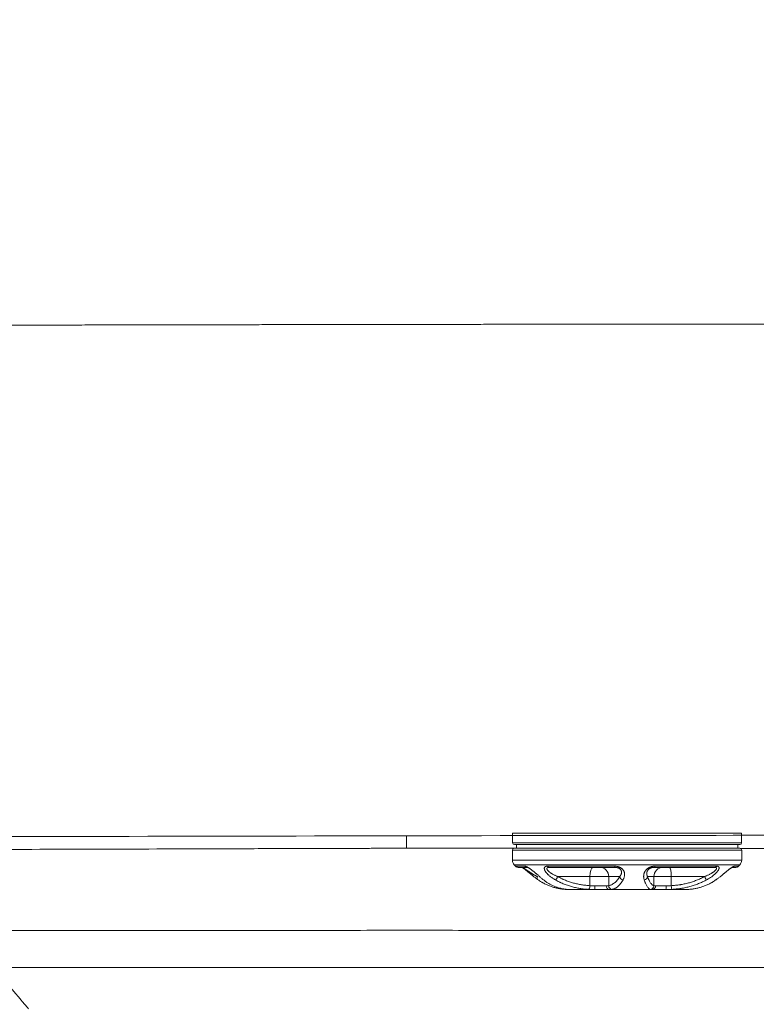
# Model space of a CAD drawing. Header units: millimetres. Extents: x 0 to 594, y 0 to 420.
# Tile 228 of 256: x 293 to 303, y 346 to 360. Entities that reach past the tile are written whole.
import ezdxf

# ---------------------------------------------------------------- set-up
doc = ezdxf.new("R2010")
doc.units = ezdxf.units.MM
doc.layers.add('1', color=7, linetype='Continuous', true_color=0xffffff)
doc.styles.add('Arial Unicode MS', font='txt')
doc.dimstyles.get("Standard").update_dxf_attribs({"dimtxt": 0.18, "dimasz": 0.18, "dimexe": 0.18, "dimexo": 0.0625, "dimgap": 0.09, "dimtad": 0, "dimtih": 1, "dimtoh": 1, "dimdec": 4, "dimzin": 0, "dimdsep": 46, "dimtxsty": 'Standard', "dimcen": 0.09, "dimadec": 0, "dimazin": 0, "dimtfac": 1, "dimtdec": 4, "dimtofl": 0, "dimtmove": 0, "dimatfit": 3, "dimfxl": 0, "dimtolj": 1, "dimtzin": 0, "dimarcsym": 0})

# ---------------------------------------------------------------- blocks, each defined once
blk = doc.blocks.new('_U2')
at = {"layer": '1', "color": 18, "lineweight": 13}
for p, q in [((142.301, 334.479), (142.301, 394.797)), ((368.28, 363.039), (368.28, 394.797)), ((142.301, 392.797), (235.419, 392.797)), ((368.28, 392.797), (275.162, 392.797))]:
    blk.add_line(p, q, dxfattribs=at)
at = {"layer": '1', "color": 18}
for points in [[(142.301, 392.797), (145.801, 393.735), (145.801, 391.859)], [(368.28, 392.797), (364.78, 391.859), (364.78, 393.735)]]:
    blk.add_solid(points, dxfattribs=at)
at = {"layer": '1', "color": 18, "linetype": 'Continuous', "lineweight": 13, "char_height": 2.5, "attachment_point": 7, "line_spacing_factor": 1.047437, "style": 'Arial Unicode MS'}
for s, insert in [('\\fArial Unicode MS|b0|i0;\\W1.0000;4.5', (237.052, 390.919)), ('\\fArial Unicode MS|b0|i0;\\W1.0000; LIFT POINT SPAN', (244.157, 390.919))]:
    blk.add_mtext(s, dxfattribs=dict(at, insert=insert))

msp = doc.modelspace()

# ---------------------------------------------------------------- linework, layer by layer
at = {"layer": '1', "color": 155, "linetype": 'Continuous', "lineweight": 18}
for p, q in [((299.51, 348.676), (299.51, 348.544)), ((302.613, 348.544), (302.613, 348.676)), ((299.508, 348.444), (299.508, 348.31)), ((301.917, 348.469), (299.533, 348.469)), ((299.535, 348.519), (301.916, 348.519)), ((299.562, 348.519), (299.562, 348.469)), ((301.916, 348.519), (302.588, 348.519)), ((302.59, 348.469), (301.917, 348.469)), ((302.562, 348.469), (302.562, 348.519)), ((302.615, 348.31), (302.615, 348.444)), ((299.709, 348.21), (299.586, 348.21)), ((300.896, 348.21), (300.009, 348.21)), ((302.249, 348.21), (301.431, 348.21)), ((302.484, 348.21), (302.537, 348.21)), ((300.296, 347.91), (300.281, 347.91)), ((300.624, 347.91), (300.296, 347.91)), ((300.82, 347.91), (300.624, 347.91)), ((301.405, 347.91), (300.82, 347.91)), ((301.586, 347.91), (301.405, 347.91)), ((301.843, 347.91), (301.586, 347.91))]:
    msp.add_line(p, q, dxfattribs=at)
at = {"layer": '1', "color": 155, "linetype": 'Continuous', "lineweight": 13}
for p, q in [((302.613, 348.676), (299.51, 348.676)), ((301.93, 348.544), (299.51, 348.544)), ((302.613, 348.544), (301.93, 348.544)), ((299.508, 348.444), (301.931, 348.444)), ((301.931, 348.444), (302.615, 348.444)), ((302.615, 348.31), (299.508, 348.31)), ((302.59, 348.244), (299.533, 348.244)), ((299.549, 348.226), (299.676, 348.226)), ((299.983, 348.226), (300.892, 348.226)), ((301.44, 348.226), (302.278, 348.226)), ((302.574, 348.226), (302.519, 348.226)), ((300.558, 348.085), (300.124, 348.085)), ((300.558, 348.085), (300.558, 347.962)), ((300.813, 348.085), (300.558, 348.085)), ((300.813, 348.085), (300.813, 347.962)), ((300.961, 348.085), (300.813, 348.085)), ((301.425, 348.085), (301.339, 348.085)), ((301.66, 348.085), (301.425, 348.085)), ((301.425, 348.085), (301.425, 347.962)), ((301.66, 348.085), (301.66, 347.962)), ((302.11, 348.085), (301.66, 348.085)), ((300.624, 347.96), (300.781, 347.96)), ((301.448, 347.96), (301.593, 347.96))]:
    msp.add_line(p, q, dxfattribs=at)
at = {"layer": '1', "color": 155, "linetype": 'Continuous', "lineweight": 18}
for centre, radius, start, end in [((299.535, 348.544), 0.025, 180, 270), ((302.588, 348.544), 0.025, 270, 0), ((299.533, 348.444), 0.025, 90, 180), ((302.59, 348.444), 0.025, 0, 90), ((299.608, 348.31), 0.1, 180, 221.8103), ((302.515, 348.31), 0.1, 318.1897, 0), ((300.279, 348.91), 1, 221.8103, 223.1736), ((299.586, 348.26), 0.05, 223.1736, 270), ((302.537, 348.26), 0.05, 270, 316.8264), ((301.844, 348.91), 1, 316.8264, 318.1897)]:
    msp.add_arc(centre, radius, start, end, dxfattribs=at)
at = {"layer": '1', "color": 155, "linetype": 'Continuous', "lineweight": 13}
for centre, major_axis, ratio, start_param, end_param in [((298.071, 348.465), (0.001, -0.5), 0.00289, 1.581361, 1.921973), ((299.709, 348.26), (0, -0.05), 0.916512, 5.46591, 6.283185), ((300.009, 348.26), (0, -0.05), 0.713415, 5.46591, 6.283185), ((300.599, 348.085), (0, 0.125), 0.329353, 0, 1.570796), ((300.695, 348.085), (0, 0.125), 0.946448, 4.712389, 6.283185), ((300.896, 348.26), (0, -0.05), 0.111839, 5.46591, 6.283185), ((301.548, 348.085), (0, 0.125), 0.982384, 0, 1.570796), ((301.431, 348.26), (0, -0.05), 0.250152, 0, 0.817276), ((301.636, 348.085), (0, 0.125), 0.193624, 4.712389, 6.283185), ((302.249, 348.26), (0, -0.05), 0.804673, 0, 0.817276), ((302.484, 348.26), (0, -0.05), 0.963568, 0.124098, 0.817276), ((300.108, 348.085), (0.0245, 0.0436), 0.290754, 3.484765, 4.874798), ((301.008, 348.085), (-0.0427, 0.0259), 0.835529, 0.628091, 2.018123), ((301.29, 348.085), (0.0472, 0.0166), 0.867253, 4.508376, 5.898409), ((302.12, 348.085), (-0.0238, 0.044), 0.170932, 1.478353, 2.868386), ((300.541, 347.962), (-0.0028, -0.0499), 0.328889, 0.052449, 1.589286), ((300.624, 347.96), (0, -0.05), 0.000002, 0, 1.570796), ((300.82, 347.96), (0, -0.05), 0.787311, 4.712389, 6.283185), ((300.86, 347.962), (0.0081, -0.0493), 0.945118, 4.558211, 6.095048), ((301.376, 347.962), (-0.0137, -0.0481), 0.981002, 0.305753, 1.842591), ((301.405, 347.96), (0, -0.05), 0.866026, 0, 1.570796), ((301.586, 347.96), (0, -0.05), 0.140298, 0, 1.570796), ((301.67, 347.962), (0.0027, -0.0499), 0.193351, 4.701927, 6.238764)]:
    msp.add_ellipse(centre, major_axis=major_axis, ratio=ratio, start_param=start_param, end_param=end_param, dxfattribs=at)
at = {"layer": '1', "color": 155, "linetype": 'Continuous', "lineweight": 18}
for centre, major_axis, ratio, start_param, end_param in [((299.88, 348.085), (0.0287, 0.0409), 0.576499, 1.955646, 3.345678), ((299.95, 348.085), (-0.0314, -0.0389), 0.664597, 5.957749, 6.595426), ((302.243, 348.085), (0.0287, -0.0409), 0.576499, 6.079099, 6.44016)]:
    msp.add_ellipse(centre, major_axis=major_axis, ratio=ratio, start_param=start_param, end_param=end_param, dxfattribs=at)
at = {"layer": '1', "color": 155, "linetype": 'Continuous', "lineweight": 13}
for points, knots in [([(274.349, 355.486), (274.449, 355.487), (274.649, 355.488), (274.949, 355.49), (275.25, 355.492), (275.55, 355.493), (275.85, 355.495), (276.15, 355.497), (276.45, 355.498), (276.751, 355.5), (277.051, 355.501), (277.351, 355.503), (277.651, 355.504), (277.952, 355.506), (278.252, 355.507), (278.552, 355.509), (278.852, 355.51), (279.153, 355.512), (279.453, 355.513), (279.753, 355.514), (280.053, 355.516), (280.353, 355.517), (280.654, 355.519), (280.954, 355.52), (281.254, 355.521), (281.554, 355.522), (281.855, 355.524), (282.155, 355.525), (282.455, 355.526), (282.755, 355.527), (283.055, 355.529), (283.356, 355.53), (283.656, 355.531), (283.956, 355.532), (284.256, 355.533), (284.557, 355.534), (284.857, 355.535), (285.157, 355.536), (285.457, 355.537), (285.758, 355.538), (286.058, 355.54), (286.358, 355.541), (286.658, 355.542), (286.958, 355.542), (287.259, 355.543), (287.559, 355.544), (287.859, 355.545), (288.159, 355.546), (288.46, 355.547), (288.76, 355.548), (289.06, 355.549), (289.36, 355.55), (289.661, 355.551), (289.961, 355.551), (290.261, 355.552), (290.561, 355.553), (290.861, 355.554), (291.162, 355.554), (291.462, 355.555), (291.762, 355.556), (292.062, 355.557), (292.363, 355.557), (292.663, 355.558), (292.963, 355.559), (293.263, 355.559), (293.564, 355.56), (293.864, 355.561), (294.164, 355.561), (294.464, 355.562), (294.764, 355.562), (295.065, 355.563), (295.365, 355.564), (295.665, 355.564), (295.965, 355.565), (296.266, 355.565), (296.566, 355.566), (296.866, 355.566), (297.166, 355.567), (297.466, 355.567), (297.767, 355.568), (298.067, 355.568), (298.367, 355.569), (298.667, 355.569), (298.968, 355.569), (299.268, 355.57), (299.568, 355.57), (299.868, 355.571), (300.169, 355.571), (300.469, 355.571), (300.769, 355.572), (301.069, 355.572), (301.369, 355.572), (301.67, 355.573), (301.97, 355.573), (302.27, 355.573), (302.57, 355.574), (302.871, 355.574), (303.071, 355.574), (303.171, 355.574)], [0, 0, 0, 0, 0.010417, 0.020833, 0.03125, 0.041667, 0.052084, 0.0625, 0.072917, 0.083334, 0.093751, 0.104167, 0.114584, 0.125001, 0.135418, 0.145834, 0.156251, 0.166668, 0.177084, 0.187501, 0.197917, 0.208334, 0.218751, 0.229167, 0.239584, 0.25, 0.260417, 0.270833, 0.28125, 0.291666, 0.302083, 0.312499, 0.322916, 0.333333, 0.343749, 0.354166, 0.364583, 0.374999, 0.385416, 0.395833, 0.40625, 0.416666, 0.427083, 0.4375, 0.447916, 0.458333, 0.46875, 0.479167, 0.489583, 0.5, 0.510417, 0.520833, 0.53125, 0.541667, 0.552084, 0.5625, 0.572917, 0.583334, 0.59375, 0.604167, 0.614584, 0.625, 0.635417, 0.645834, 0.65625, 0.666667, 0.677084, 0.6875, 0.697917, 0.708334, 0.71875, 0.729167, 0.739584, 0.75, 0.760417, 0.770834, 0.78125, 0.791667, 0.802084, 0.8125, 0.822917, 0.833333, 0.84375, 0.854167, 0.864583, 0.875, 0.885417, 0.895833, 0.90625, 0.916667, 0.927083, 0.9375, 0.947917, 0.958333, 0.96875, 0.979167, 0.989583, 1, 1, 1, 1]), ([(298.072, 348.47), (298.037, 348.47), (298.001, 348.47), (297.931, 348.47), (297.896, 348.47), (297.825, 348.47), (297.79, 348.469), (297.72, 348.469), (297.684, 348.469), (297.579, 348.468), (297.508, 348.468), (297.367, 348.468), (297.297, 348.467), (297.156, 348.467), (297.085, 348.467), (296.944, 348.466), (296.733, 348.466), (296.522, 348.465), (296.099, 348.464), (295.817, 348.463), (295.253, 348.461), (294.971, 348.46), (294.125, 348.458), (293.562, 348.456), (292.434, 348.453), (291.87, 348.452), (291.306, 348.451)], [0, 0, 0, 0, 0.015625, 0.015625, 0.03125, 0.03125, 0.046875, 0.046875, 0.0625, 0.0625, 0.09375, 0.09375, 0.125, 0.125, 0.15625, 0.15625, 0.1875, 0.25, 0.25, 0.375, 0.375, 0.5, 0.5, 0.75, 0.75, 1, 1, 1, 1]), ([(299.528, 348.469), (299.52, 348.469), (299.513, 348.469), (299.426, 348.469), (299.346, 348.469), (299.187, 348.469), (299.107, 348.469), (298.948, 348.469), (298.868, 348.469), (298.709, 348.469), (298.629, 348.47), (298.51, 348.47), (298.47, 348.47), (298.39, 348.47), (298.351, 348.47), (298.271, 348.47), (298.231, 348.47), (298.152, 348.47), (298.112, 348.47), (298.072, 348.47)], [0, 0, 0, 0, 0.015587, 0.015587, 0.179655, 0.179655, 0.343724, 0.343724, 0.507793, 0.507793, 0.671862, 0.671862, 0.753897, 0.753897, 0.835931, 0.835931, 0.917966, 0.917966, 1, 1, 1, 1]), ([(308.572, 348.465), (307.62, 348.465), (306.668, 348.465), (305.079, 348.466), (304.442, 348.466), (303.402, 348.467), (302.998, 348.467), (302.594, 348.467)], [0, 0, 0, 0, 0.47772, 0.47772, 0.797426, 0.797426, 1, 1, 1, 1]), ([(300.124, 348.085), (300.141, 348.076), (300.158, 348.067), (300.18, 348.056), (300.184, 348.054), (300.191, 348.051), (300.193, 348.05), (300.197, 348.048), (300.208, 348.043), (300.219, 348.039), (300.246, 348.028), (300.263, 348.021), (300.299, 348.009), (300.317, 348.003), (300.353, 347.993), (300.372, 347.989), (300.408, 347.981), (300.427, 347.977), (300.464, 347.971), (300.482, 347.969), (300.52, 347.965), (300.539, 347.963), (300.558, 347.962)], [0, 0, 0, 0, 0.125, 0.125, 0.15625, 0.15625, 0.171875, 0.171875, 0.1875, 0.25, 0.25, 0.375, 0.375, 0.5, 0.5, 0.625, 0.625, 0.75, 0.75, 0.875, 0.875, 1, 1, 1, 1]), ([(300.813, 347.962), (300.819, 347.963), (300.826, 347.965), (300.839, 347.969), (300.847, 347.972), (300.855, 347.976), (300.857, 347.977), (300.858, 347.977), (300.86, 347.978), (300.864, 347.981), (300.874, 347.987), (300.883, 347.994), (300.896, 348.004), (300.902, 348.009), (300.914, 348.022), (300.92, 348.028), (300.932, 348.043), (300.938, 348.05), (300.95, 348.067), (300.955, 348.076), (300.961, 348.085)], [0, 0, 0, 0, 0.125, 0.125, 0.25, 0.28125, 0.28125, 0.296875, 0.296875, 0.3125, 0.375, 0.5, 0.5, 0.625, 0.625, 0.75, 0.75, 0.875, 0.875, 1, 1, 1, 1]), ([(301.339, 348.085), (301.342, 348.076), (301.346, 348.067), (301.35, 348.056), (301.351, 348.054), (301.352, 348.051), (301.352, 348.05), (301.353, 348.048), (301.356, 348.043), (301.358, 348.039), (301.363, 348.028), (301.366, 348.021), (301.374, 348.009), (301.377, 348.003), (301.384, 347.993), (301.388, 347.989), (301.395, 347.981), (301.399, 347.977), (301.406, 347.971), (301.41, 347.969), (301.417, 347.965), (301.421, 347.963), (301.425, 347.962)], [0, 0, 0, 0, 0.125, 0.125, 0.15625, 0.15625, 0.171875, 0.171875, 0.1875, 0.25, 0.25, 0.375, 0.375, 0.5, 0.5, 0.625, 0.625, 0.75, 0.75, 0.875, 0.875, 1, 1, 1, 1]), ([(301.66, 347.962), (301.68, 347.963), (301.699, 347.965), (301.738, 347.969), (301.763, 347.972), (301.787, 347.976), (301.794, 347.977), (301.797, 347.977), (301.802, 347.978), (301.814, 347.981), (301.845, 347.987), (301.874, 347.994), (301.911, 348.004), (301.93, 348.009), (301.967, 348.022), (301.985, 348.028), (302.022, 348.043), (302.04, 348.05), (302.075, 348.067), (302.093, 348.076), (302.11, 348.085)], [0, 0, 0, 0, 0.125, 0.125, 0.25, 0.28125, 0.28125, 0.296875, 0.296875, 0.3125, 0.375, 0.5, 0.5, 0.625, 0.625, 0.75, 0.75, 0.875, 0.875, 1, 1, 1, 1]), ([(292.48, 347.354), (292.922, 347.354), (293.364, 347.354), (294.248, 347.354), (294.69, 347.355), (295.574, 347.355), (296.015, 347.356), (296.678, 347.356), (296.899, 347.356), (297.341, 347.357), (297.562, 347.357), (297.894, 347.357), (298.004, 347.357), (298.225, 347.357), (298.335, 347.357), (298.667, 347.357), (298.888, 347.357), (299.33, 347.356), (299.551, 347.356), (299.993, 347.355), (300.214, 347.355), (301.318, 347.354), (302.202, 347.353), (303.97, 347.352), (304.854, 347.352), (306.621, 347.351), (307.505, 347.35), (309.273, 347.349), (310.157, 347.349), (311.482, 347.348), (311.924, 347.348), (312.808, 347.347), (313.25, 347.347), (313.692, 347.346)], [0, 0, 0, 0, 0.0625, 0.0625, 0.125, 0.125, 0.1875, 0.1875, 0.21875, 0.21875, 0.25, 0.25, 0.265625, 0.265625, 0.28125, 0.28125, 0.3125, 0.3125, 0.34375, 0.34375, 0.375, 0.375, 0.5, 0.5, 0.625, 0.625, 0.75, 0.75, 0.875, 0.875, 0.9375, 0.9375, 1, 1, 1, 1]), ([(292.477, 346.854), (292.496, 346.831), (292.516, 346.808), (292.642, 346.66), (292.748, 346.534), (292.887, 346.371), (292.919, 346.333), (292.951, 346.295)], [0, 0, 0, 0, 0.123816, 0.123816, 0.796747, 0.796747, 1, 1, 1, 1]), ([(313.692, 346.847), (313.25, 346.847), (312.808, 346.848), (311.924, 346.848), (311.482, 346.849), (310.156, 346.849), (309.272, 346.85), (307.504, 346.851), (306.62, 346.851), (304.852, 346.852), (303.968, 346.852), (302.201, 346.853), (301.317, 346.853), (300.212, 346.853), (299.991, 346.853), (299.549, 346.853), (299.328, 346.853), (298.886, 346.853), (298.665, 346.853), (298.333, 346.853), (298.223, 346.853), (298.002, 346.853), (297.891, 346.853), (297.56, 346.854), (297.339, 346.854), (296.897, 346.854), (296.676, 346.854), (296.013, 346.854), (295.571, 346.854), (294.245, 346.854), (293.361, 346.854), (292.477, 346.854)], [0, 0, 0, 0, 0.0625, 0.0625, 0.125, 0.125, 0.25, 0.25, 0.375, 0.375, 0.5, 0.5, 0.625, 0.625, 0.65625, 0.65625, 0.6875, 0.6875, 0.71875, 0.71875, 0.734375, 0.734375, 0.75, 0.75, 0.78125, 0.78125, 0.8125, 0.8125, 0.875, 0.875, 1, 1, 1, 1])]:
    msp.add_open_spline(points, degree=3, knots=knots, dxfattribs=at)
at = {"layer": '1', "color": 155, "linetype": 'Continuous', "lineweight": 18}
for points, knots in [([(278.602, 348.588), (280.826, 348.595), (288.408, 348.618), (298.446, 348.641), (306.26, 348.649), (308.715, 348.65)], [0, 0, 0, 0, 0.221525, 0.755414, 1, 1, 1, 1]), ([(299.64, 348.21), (299.64, 348.21), (299.64, 348.21), (299.642, 348.21), (299.642, 348.21), (299.644, 348.209), (299.645, 348.208), (299.647, 348.208), (299.647, 348.208), (299.647, 348.207), (299.647, 348.207), (299.648, 348.207), (299.649, 348.207), (299.65, 348.206), (299.652, 348.205), (299.654, 348.204), (299.656, 348.202), (299.657, 348.202), (299.659, 348.201), (299.659, 348.201), (299.66, 348.2), (299.661, 348.199), (299.662, 348.199), (299.662, 348.199), (299.662, 348.198), (299.663, 348.198), (299.665, 348.197), (299.666, 348.196), (299.67, 348.194), (299.672, 348.192), (299.676, 348.19), (299.677, 348.189), (299.679, 348.188), (299.679, 348.187), (299.681, 348.187), (299.681, 348.186), (299.683, 348.185), (299.683, 348.185), (299.684, 348.184), (299.686, 348.183), (299.688, 348.182), (299.692, 348.179), (299.695, 348.177), (299.7, 348.174), (299.702, 348.172), (299.706, 348.17), (299.706, 348.169), (299.708, 348.169), (299.71, 348.167), (299.712, 348.166), (299.715, 348.163), (299.718, 348.162), (299.723, 348.158), (299.726, 348.157), (299.731, 348.153), (299.736, 348.15), (299.741, 348.147), (299.744, 348.145), (299.745, 348.144), (299.747, 348.143), (299.749, 348.142), (299.752, 348.139), (299.758, 348.136), (299.763, 348.133), (299.77, 348.128), (299.774, 348.126), (299.784, 348.12), (299.788, 348.117), (299.798, 348.112), (299.802, 348.109), (299.809, 348.105), (299.811, 348.104), (299.816, 348.102), (299.818, 348.1), (299.825, 348.097), (299.829, 348.094), (299.838, 348.09), (299.843, 348.087), (299.847, 348.085)], [0, 0, 0, 0, 0.03125, 0.03125, 0.0625, 0.0625, 0.09375, 0.09375, 0.097656, 0.097656, 0.101562, 0.101562, 0.109375, 0.125, 0.125, 0.15625, 0.15625, 0.171875, 0.171875, 0.179687, 0.179687, 0.1875, 0.191406, 0.191406, 0.195312, 0.195312, 0.203125, 0.21875, 0.21875, 0.25, 0.25, 0.265625, 0.265625, 0.273437, 0.273437, 0.28125, 0.28125, 0.289062, 0.289062, 0.296875, 0.3125, 0.3125, 0.34375, 0.34375, 0.375, 0.375, 0.382812, 0.382812, 0.390625, 0.40625, 0.40625, 0.4375, 0.4375, 0.46875, 0.46875, 0.5, 0.53125, 0.53125, 0.546875, 0.546875, 0.554687, 0.5625, 0.59375, 0.625, 0.625, 0.6875, 0.6875, 0.75, 0.75, 0.8125, 0.8125, 0.84375, 0.84375, 0.875, 0.875, 0.9375, 0.9375, 1, 1, 1, 1]), ([(299.856, 348.042), (299.851, 348.045), (299.846, 348.049), (299.835, 348.057), (299.83, 348.061), (299.819, 348.069), (299.813, 348.073), (299.802, 348.082), (299.797, 348.086), (299.786, 348.095), (299.78, 348.099), (299.772, 348.106), (299.766, 348.111), (299.757, 348.118), (299.752, 348.123), (299.748, 348.126), (299.747, 348.126), (299.746, 348.128), (299.744, 348.129), (299.738, 348.134), (299.731, 348.14), (299.722, 348.147), (299.716, 348.152), (299.71, 348.157), (299.707, 348.159), (299.702, 348.163), (299.701, 348.164), (299.699, 348.166), (299.698, 348.167), (299.696, 348.168), (299.693, 348.171), (299.689, 348.174), (299.683, 348.179), (299.68, 348.181), (299.675, 348.185), (299.673, 348.187), (299.671, 348.188), (299.669, 348.189), (299.669, 348.19), (299.665, 348.193), (299.659, 348.197), (299.654, 348.201), (299.648, 348.205), (299.646, 348.207), (299.643, 348.209), (299.642, 348.209), (299.642, 348.209)], [0, 0, 0, 0, 0.079498, 0.079498, 0.158995, 0.158995, 0.238493, 0.238493, 0.31799, 0.31799, 0.397488, 0.397488, 0.437237, 0.476985, 0.516734, 0.516734, 0.526671, 0.526671, 0.536609, 0.556483, 0.596232, 0.635981, 0.675729, 0.675729, 0.715478, 0.715478, 0.735353, 0.735353, 0.74529, 0.74529, 0.755227, 0.794976, 0.794976, 0.834725, 0.834725, 0.854599, 0.864536, 0.864536, 0.874473, 0.874473, 0.914222, 0.953971, 0.953971, 0.99372, 0.99372, 1, 1, 1, 1]), ([(299.676, 348.226), (299.677, 348.226), (299.679, 348.226), (299.681, 348.226), (299.682, 348.226), (299.682, 348.225), (299.683, 348.225), (299.684, 348.225), (299.685, 348.225), (299.688, 348.224), (299.69, 348.224), (299.695, 348.222), (299.697, 348.221), (299.7, 348.22), (299.701, 348.22), (299.702, 348.219), (299.703, 348.219), (299.703, 348.219), (299.705, 348.218), (299.708, 348.216), (299.715, 348.213), (299.721, 348.21), (299.725, 348.207), (299.727, 348.206), (299.729, 348.205), (299.731, 348.204), (299.732, 348.203), (299.735, 348.201), (299.738, 348.199), (299.744, 348.195), (299.751, 348.19), (299.757, 348.186), (299.761, 348.183), (299.761, 348.182), (299.763, 348.181), (299.764, 348.181), (299.766, 348.179), (299.768, 348.178), (299.772, 348.174), (299.775, 348.172), (299.781, 348.167), (299.784, 348.164), (299.79, 348.159), (299.793, 348.157), (299.798, 348.153), (299.799, 348.152), (299.802, 348.15), (299.802, 348.15), (299.804, 348.148), (299.807, 348.145), (299.811, 348.142), (299.817, 348.137), (299.823, 348.132), (299.831, 348.125), (299.836, 348.12), (299.84, 348.117), (299.843, 348.115), (299.845, 348.113), (299.846, 348.112), (299.847, 348.111), (299.85, 348.108), (299.853, 348.106), (299.86, 348.099), (299.866, 348.095), (299.876, 348.086), (299.881, 348.081), (299.89, 348.073), (299.895, 348.069), (299.905, 348.061), (299.91, 348.057), (299.919, 348.049), (299.923, 348.045), (299.928, 348.042)], [0, 0, 0, 0, 0.03125, 0.03125, 0.039063, 0.039063, 0.046875, 0.046875, 0.0625, 0.0625, 0.09375, 0.09375, 0.125, 0.125, 0.132813, 0.136719, 0.136719, 0.140625, 0.140625, 0.15625, 0.1875, 0.21875, 0.21875, 0.234375, 0.242188, 0.242188, 0.25, 0.25, 0.28125, 0.28125, 0.3125, 0.34375, 0.34375, 0.351563, 0.351563, 0.359375, 0.359375, 0.375, 0.375, 0.40625, 0.40625, 0.4375, 0.4375, 0.46875, 0.46875, 0.484375, 0.484375, 0.492188, 0.492188, 0.5, 0.53125, 0.53125, 0.5625, 0.59375, 0.625, 0.625, 0.640625, 0.648438, 0.648438, 0.65625, 0.65625, 0.6875, 0.6875, 0.75, 0.75, 0.8125, 0.8125, 0.875, 0.875, 0.9375, 0.9375, 1, 1, 1, 1]), ([(299.738, 348.199), (299.738, 348.199), (299.735, 348.2), (299.733, 348.202), (299.73, 348.203), (299.729, 348.203), (299.729, 348.204), (299.728, 348.204), (299.728, 348.204), (299.727, 348.204), (299.726, 348.205), (299.726, 348.205), (299.725, 348.205), (299.725, 348.205), (299.723, 348.206), (299.721, 348.207), (299.718, 348.208), (299.717, 348.209), (299.715, 348.209), (299.714, 348.21), (299.713, 348.21), (299.712, 348.21), (299.712, 348.21), (299.711, 348.21), (299.71, 348.21), (299.709, 348.21)], [0, 0, 0, 0, 0.010799, 0.175666, 0.175666, 0.216882, 0.237491, 0.237491, 0.258099, 0.258099, 0.299316, 0.319924, 0.319924, 0.340533, 0.340533, 0.505399, 0.505399, 0.670266, 0.670266, 0.7527, 0.793916, 0.793916, 0.835133, 0.835133, 1, 1, 1, 1]), ([(300.089, 348.042), (300.083, 348.045), (300.076, 348.049), (300.064, 348.057), (300.057, 348.061), (300.045, 348.069), (300.039, 348.073), (300.028, 348.082), (300.022, 348.086), (300.011, 348.095), (300.006, 348.099), (299.998, 348.106), (299.993, 348.111), (299.985, 348.118), (299.981, 348.123), (299.978, 348.126), (299.977, 348.126), (299.976, 348.128), (299.975, 348.129), (299.971, 348.134), (299.966, 348.14), (299.96, 348.147), (299.957, 348.152), (299.954, 348.157), (299.952, 348.159), (299.95, 348.163), (299.949, 348.164), (299.948, 348.166), (299.948, 348.167), (299.947, 348.168), (299.946, 348.171), (299.945, 348.174), (299.943, 348.179), (299.942, 348.181), (299.941, 348.185), (299.941, 348.187), (299.941, 348.188), (299.941, 348.189), (299.941, 348.19), (299.94, 348.193), (299.94, 348.197), (299.941, 348.201), (299.941, 348.205), (299.942, 348.207), (299.943, 348.209), (299.943, 348.209), (299.944, 348.21), (299.944, 348.211), (299.945, 348.212), (299.947, 348.215), (299.95, 348.217), (299.953, 348.219), (299.956, 348.221), (299.957, 348.221), (299.958, 348.222), (299.958, 348.222), (299.959, 348.222), (299.959, 348.222), (299.962, 348.223), (299.965, 348.224), (299.97, 348.225), (299.975, 348.226), (299.98, 348.226), (299.983, 348.226)], [0, 0, 0, 0, 0.0625, 0.0625, 0.125, 0.125, 0.1875, 0.1875, 0.25, 0.25, 0.3125, 0.3125, 0.34375, 0.375, 0.40625, 0.40625, 0.414063, 0.414063, 0.421875, 0.4375, 0.46875, 0.5, 0.53125, 0.53125, 0.5625, 0.5625, 0.578125, 0.578125, 0.585938, 0.585938, 0.59375, 0.625, 0.625, 0.65625, 0.65625, 0.671875, 0.679688, 0.679688, 0.6875, 0.6875, 0.71875, 0.75, 0.75, 0.78125, 0.78125, 0.789063, 0.789063, 0.796875, 0.8125, 0.8125, 0.84375, 0.875, 0.875, 0.890625, 0.890625, 0.894531, 0.894531, 0.898438, 0.90625, 0.9375, 0.9375, 0.96875, 1, 1, 1, 1]), ([(300.009, 348.21), (300.006, 348.21), (300.004, 348.21), (299.999, 348.21), (299.997, 348.21), (299.993, 348.209), (299.991, 348.208), (299.989, 348.208), (299.988, 348.208), (299.988, 348.207), (299.988, 348.207), (299.987, 348.207), (299.986, 348.207), (299.985, 348.206), (299.982, 348.205), (299.981, 348.204), (299.979, 348.202), (299.979, 348.202), (299.978, 348.201), (299.978, 348.201), (299.977, 348.2), (299.977, 348.199), (299.977, 348.199), (299.977, 348.199), (299.977, 348.198), (299.976, 348.198), (299.976, 348.197), (299.976, 348.196), (299.975, 348.194), (299.975, 348.192), (299.976, 348.19), (299.976, 348.189), (299.976, 348.188), (299.976, 348.187), (299.976, 348.187), (299.977, 348.186), (299.977, 348.185), (299.977, 348.185), (299.977, 348.184), (299.978, 348.183), (299.978, 348.182), (299.98, 348.179), (299.981, 348.177), (299.983, 348.174), (299.984, 348.172), (299.986, 348.17), (299.987, 348.169), (299.988, 348.167), (299.989, 348.166), (299.992, 348.163), (299.993, 348.162), (299.997, 348.158), (299.999, 348.157), (300.002, 348.153), (300.006, 348.15), (300.01, 348.147), (300.013, 348.145), (300.014, 348.144), (300.016, 348.143), (300.017, 348.142), (300.02, 348.139), (300.025, 348.136), (300.03, 348.133), (300.037, 348.128), (300.042, 348.126), (300.051, 348.12), (300.056, 348.117), (300.066, 348.112), (300.071, 348.109), (300.079, 348.105), (300.081, 348.104), (300.087, 348.102), (300.089, 348.1), (300.097, 348.097), (300.103, 348.094), (300.113, 348.09), (300.119, 348.087), (300.124, 348.085)], [0, 0, 0, 0, 0.03125, 0.03125, 0.0625, 0.0625, 0.09375, 0.09375, 0.097656, 0.097656, 0.101563, 0.101563, 0.109375, 0.125, 0.125, 0.15625, 0.15625, 0.171875, 0.171875, 0.179687, 0.179687, 0.1875, 0.191406, 0.191406, 0.195312, 0.195312, 0.203125, 0.21875, 0.21875, 0.25, 0.25, 0.265625, 0.265625, 0.273437, 0.273437, 0.28125, 0.28125, 0.289062, 0.289062, 0.296875, 0.3125, 0.3125, 0.34375, 0.34375, 0.375, 0.375, 0.382812, 0.390625, 0.40625, 0.40625, 0.4375, 0.4375, 0.46875, 0.46875, 0.5, 0.53125, 0.53125, 0.546875, 0.546875, 0.554687, 0.5625, 0.59375, 0.625, 0.625, 0.6875, 0.6875, 0.75, 0.75, 0.8125, 0.8125, 0.84375, 0.84375, 0.875, 0.875, 0.9375, 0.9375, 1, 1, 1, 1]), ([(300.892, 348.226), (300.896, 348.226), (300.9, 348.226), (300.905, 348.226), (300.906, 348.226), (300.908, 348.225), (300.909, 348.225), (300.912, 348.225), (300.918, 348.224), (300.924, 348.224), (300.931, 348.222), (300.935, 348.221), (300.94, 348.22), (300.941, 348.22), (300.943, 348.219), (300.944, 348.219), (300.944, 348.219), (300.946, 348.218), (300.948, 348.218), (300.954, 348.216), (300.961, 348.213), (300.967, 348.21), (300.972, 348.207), (300.974, 348.206), (300.977, 348.205), (300.978, 348.204), (300.979, 348.203), (300.983, 348.201), (300.985, 348.199), (300.991, 348.195), (300.993, 348.193), (300.998, 348.188), (301, 348.186), (301.003, 348.183), (301.003, 348.182), (301.004, 348.181), (301.005, 348.181), (301.006, 348.179), (301.007, 348.178), (301.01, 348.174), (301.012, 348.172), (301.015, 348.167), (301.017, 348.162), (301.02, 348.157), (301.021, 348.153), (301.022, 348.152), (301.022, 348.15), (301.023, 348.15), (301.023, 348.148), (301.024, 348.145), (301.026, 348.14), (301.027, 348.132), (301.028, 348.125), (301.028, 348.12), (301.029, 348.117), (301.029, 348.115), (301.029, 348.113), (301.029, 348.112), (301.029, 348.111), (301.029, 348.108), (301.028, 348.106), (301.028, 348.099), (301.027, 348.095), (301.025, 348.086), (301.024, 348.081), (301.022, 348.073), (301.02, 348.069), (301.017, 348.061), (301.015, 348.057), (301.012, 348.049), (301.01, 348.045), (301.007, 348.042)], [0, 0, 0, 0, 0.03125, 0.03125, 0.039062, 0.039062, 0.046875, 0.046875, 0.0625, 0.09375, 0.09375, 0.125, 0.125, 0.132812, 0.136719, 0.136719, 0.140625, 0.140625, 0.15625, 0.15625, 0.1875, 0.21875, 0.21875, 0.234375, 0.242187, 0.242187, 0.25, 0.25, 0.28125, 0.28125, 0.3125, 0.3125, 0.34375, 0.34375, 0.351562, 0.351562, 0.359375, 0.359375, 0.375, 0.375, 0.40625, 0.40625, 0.4375, 0.46875, 0.46875, 0.484375, 0.484375, 0.492187, 0.492187, 0.5, 0.53125, 0.5625, 0.59375, 0.625, 0.625, 0.640625, 0.648437, 0.648437, 0.65625, 0.65625, 0.6875, 0.6875, 0.75, 0.75, 0.8125, 0.8125, 0.875, 0.875, 0.9375, 0.9375, 1, 1, 1, 1]), ([(300.961, 348.085), (300.963, 348.087), (300.967, 348.092), (300.97, 348.097), (300.973, 348.102), (300.975, 348.104), (300.977, 348.109), (300.979, 348.112), (300.981, 348.117), (300.982, 348.12), (300.984, 348.125), (300.985, 348.128), (300.985, 348.132), (300.986, 348.133), (300.986, 348.134), (300.986, 348.137), (300.987, 348.141), (300.987, 348.145), (300.986, 348.15), (300.986, 348.153), (300.986, 348.156), (300.985, 348.157), (300.985, 348.158), (300.985, 348.158), (300.985, 348.159), (300.984, 348.161), (300.984, 348.163), (300.982, 348.167), (300.982, 348.169), (300.98, 348.172), (300.979, 348.174), (300.977, 348.176), (300.976, 348.178), (300.975, 348.179), (300.975, 348.18), (300.974, 348.18), (300.974, 348.18), (300.973, 348.182), (300.971, 348.184), (300.968, 348.187), (300.966, 348.189), (300.963, 348.191), (300.961, 348.192), (300.959, 348.194), (300.959, 348.194), (300.958, 348.195), (300.958, 348.195), (300.955, 348.197), (300.95, 348.199), (300.945, 348.202), (300.941, 348.203), (300.94, 348.203), (300.939, 348.204), (300.938, 348.204), (300.938, 348.204), (300.937, 348.204), (300.936, 348.205), (300.935, 348.205), (300.934, 348.205), (300.934, 348.205), (300.93, 348.206), (300.927, 348.207), (300.921, 348.208), (300.918, 348.209), (300.913, 348.209), (300.911, 348.21), (300.909, 348.21), (300.907, 348.21), (300.906, 348.21), (300.903, 348.21), (300.9, 348.21), (300.896, 348.21)], [0, 0, 0, 0, 0.0625, 0.125, 0.125, 0.1875, 0.1875, 0.25, 0.25, 0.3125, 0.3125, 0.375, 0.375, 0.390625, 0.390625, 0.40625, 0.4375, 0.46875, 0.5, 0.53125, 0.53125, 0.546875, 0.546875, 0.554688, 0.554688, 0.5625, 0.59375, 0.59375, 0.625, 0.625, 0.65625, 0.65625, 0.671875, 0.679688, 0.683594, 0.683594, 0.6875, 0.6875, 0.71875, 0.71875, 0.75, 0.75, 0.765625, 0.773438, 0.777344, 0.777344, 0.78125, 0.78125, 0.8125, 0.84375, 0.84375, 0.851563, 0.855469, 0.855469, 0.859375, 0.859375, 0.867188, 0.871094, 0.871094, 0.875, 0.875, 0.90625, 0.90625, 0.9375, 0.9375, 0.953125, 0.960938, 0.960938, 0.96875, 0.96875, 1, 1, 1, 1]), ([(301.294, 348.042), (301.293, 348.045), (301.292, 348.049), (301.29, 348.057), (301.289, 348.061), (301.288, 348.069), (301.287, 348.073), (301.287, 348.082), (301.286, 348.086), (301.287, 348.095), (301.287, 348.099), (301.288, 348.106), (301.288, 348.111), (301.289, 348.118), (301.291, 348.123), (301.292, 348.126), (301.292, 348.126), (301.292, 348.128), (301.293, 348.129), (301.294, 348.134), (301.296, 348.14), (301.3, 348.147), (301.302, 348.152), (301.305, 348.157), (301.307, 348.159), (301.309, 348.163), (301.31, 348.164), (301.311, 348.166), (301.312, 348.167), (301.313, 348.168), (301.315, 348.171), (301.317, 348.174), (301.322, 348.179), (301.324, 348.181), (301.328, 348.185), (301.329, 348.187), (301.331, 348.188), (301.333, 348.189), (301.333, 348.19), (301.337, 348.193), (301.342, 348.197), (301.348, 348.201), (301.355, 348.205), (301.358, 348.207), (301.362, 348.209), (301.363, 348.209), (301.365, 348.21), (301.367, 348.211), (301.374, 348.214), (301.383, 348.217), (301.39, 348.219), (301.396, 348.221), (301.398, 348.221), (301.4, 348.222), (301.4, 348.222), (301.401, 348.222), (301.403, 348.222), (301.408, 348.223), (301.413, 348.224), (301.421, 348.225), (301.428, 348.226), (301.436, 348.226), (301.44, 348.226)], [0, 0, 0, 0, 0.0625, 0.0625, 0.125, 0.125, 0.1875, 0.1875, 0.25, 0.25, 0.3125, 0.3125, 0.34375, 0.375, 0.40625, 0.40625, 0.414063, 0.414063, 0.421875, 0.4375, 0.46875, 0.5, 0.53125, 0.53125, 0.5625, 0.5625, 0.578125, 0.578125, 0.585938, 0.585938, 0.59375, 0.625, 0.625, 0.65625, 0.65625, 0.671875, 0.679688, 0.679688, 0.6875, 0.6875, 0.71875, 0.75, 0.75, 0.78125, 0.78125, 0.789063, 0.789063, 0.796875, 0.8125, 0.84375, 0.875, 0.875, 0.890625, 0.890625, 0.894531, 0.894531, 0.898438, 0.90625, 0.9375, 0.9375, 0.96875, 1, 1, 1, 1]), ([(301.431, 348.21), (301.428, 348.21), (301.425, 348.21), (301.419, 348.21), (301.416, 348.21), (301.41, 348.209), (301.407, 348.208), (301.404, 348.208), (301.403, 348.208), (301.402, 348.207), (301.402, 348.207), (301.401, 348.207), (301.399, 348.207), (301.396, 348.206), (301.392, 348.205), (301.389, 348.204), (301.385, 348.202), (301.383, 348.202), (301.381, 348.201), (301.38, 348.201), (301.379, 348.2), (301.378, 348.199), (301.377, 348.199), (301.376, 348.199), (301.376, 348.198), (301.375, 348.198), (301.373, 348.197), (301.371, 348.196), (301.367, 348.194), (301.365, 348.192), (301.361, 348.19), (301.36, 348.189), (301.359, 348.188), (301.358, 348.187), (301.357, 348.187), (301.357, 348.186), (301.356, 348.185), (301.355, 348.185), (301.354, 348.184), (301.353, 348.183), (301.352, 348.182), (301.349, 348.179), (301.348, 348.177), (301.345, 348.174), (301.343, 348.172), (301.342, 348.17), (301.342, 348.169), (301.341, 348.169), (301.34, 348.167), (301.339, 348.166), (301.338, 348.163), (301.337, 348.162), (301.335, 348.158), (301.335, 348.157), (301.333, 348.153), (301.332, 348.15), (301.331, 348.147), (301.331, 348.145), (301.33, 348.144), (301.33, 348.143), (301.33, 348.142), (301.33, 348.139), (301.329, 348.136), (301.329, 348.133), (301.329, 348.128), (301.329, 348.126), (301.329, 348.12), (301.329, 348.117), (301.33, 348.112), (301.331, 348.109), (301.331, 348.105), (301.332, 348.104), (301.332, 348.102), (301.333, 348.1), (301.334, 348.097), (301.336, 348.092), (301.338, 348.087), (301.339, 348.085)], [0, 0, 0, 0, 0.03125, 0.03125, 0.0625, 0.0625, 0.09375, 0.09375, 0.097656, 0.097656, 0.101562, 0.101562, 0.109375, 0.125, 0.125, 0.15625, 0.15625, 0.171875, 0.171875, 0.179687, 0.179687, 0.1875, 0.191406, 0.191406, 0.195312, 0.195312, 0.203125, 0.21875, 0.21875, 0.25, 0.25, 0.265625, 0.265625, 0.273437, 0.273437, 0.28125, 0.28125, 0.289062, 0.289062, 0.296875, 0.3125, 0.3125, 0.34375, 0.34375, 0.375, 0.375, 0.382812, 0.382812, 0.390625, 0.40625, 0.40625, 0.4375, 0.4375, 0.46875, 0.46875, 0.5, 0.53125, 0.53125, 0.546875, 0.546875, 0.554687, 0.5625, 0.59375, 0.625, 0.625, 0.6875, 0.6875, 0.75, 0.75, 0.8125, 0.8125, 0.84375, 0.84375, 0.875, 0.875, 0.9375, 1, 1, 1, 1]), ([(302.11, 348.085), (302.116, 348.087), (302.127, 348.092), (302.138, 348.097), (302.149, 348.102), (302.155, 348.104), (302.166, 348.109), (302.171, 348.112), (302.182, 348.117), (302.187, 348.12), (302.197, 348.125), (302.202, 348.128), (302.209, 348.132), (302.21, 348.133), (302.212, 348.134), (302.216, 348.137), (302.222, 348.141), (302.229, 348.145), (302.233, 348.148), (302.238, 348.152), (302.24, 348.153), (302.243, 348.156), (302.244, 348.157), (302.246, 348.158), (302.246, 348.158), (302.247, 348.159), (302.25, 348.161), (302.252, 348.163), (302.256, 348.167), (302.258, 348.169), (302.261, 348.172), (302.263, 348.174), (302.265, 348.176), (302.266, 348.178), (302.267, 348.179), (302.267, 348.18), (302.268, 348.18), (302.268, 348.18), (302.269, 348.182), (302.27, 348.184), (302.272, 348.187), (302.273, 348.189), (302.274, 348.191), (302.274, 348.192), (302.274, 348.194), (302.274, 348.194), (302.274, 348.195), (302.274, 348.195), (302.275, 348.197), (302.274, 348.199), (302.273, 348.202), (302.273, 348.203), (302.272, 348.203), (302.272, 348.204), (302.272, 348.204), (302.272, 348.204), (302.271, 348.204), (302.271, 348.205), (302.27, 348.205), (302.27, 348.205), (302.27, 348.205), (302.269, 348.206), (302.267, 348.207), (302.264, 348.208), (302.263, 348.209), (302.26, 348.209), (302.259, 348.21), (302.257, 348.21), (302.256, 348.21), (302.256, 348.21), (302.253, 348.21), (302.251, 348.21), (302.249, 348.21)], [0, 0, 0, 0, 0.0625, 0.125, 0.125, 0.1875, 0.1875, 0.25, 0.25, 0.3125, 0.3125, 0.375, 0.375, 0.390625, 0.390625, 0.40625, 0.4375, 0.46875, 0.5, 0.5, 0.53125, 0.53125, 0.546875, 0.546875, 0.554687, 0.554687, 0.5625, 0.59375, 0.59375, 0.625, 0.625, 0.65625, 0.65625, 0.671875, 0.679687, 0.683594, 0.683594, 0.6875, 0.6875, 0.71875, 0.71875, 0.75, 0.75, 0.765625, 0.773437, 0.777344, 0.777344, 0.78125, 0.78125, 0.8125, 0.84375, 0.84375, 0.851562, 0.855469, 0.855469, 0.859375, 0.859375, 0.867187, 0.871094, 0.871094, 0.875, 0.875, 0.90625, 0.90625, 0.9375, 0.9375, 0.953125, 0.960937, 0.960937, 0.96875, 0.96875, 1, 1, 1, 1]), ([(302.278, 348.226), (302.281, 348.226), (302.283, 348.226), (302.286, 348.226), (302.286, 348.226), (302.287, 348.225), (302.288, 348.225), (302.289, 348.225), (302.292, 348.224), (302.297, 348.223), (302.299, 348.221), (302.301, 348.22), (302.302, 348.22), (302.302, 348.219), (302.302, 348.219), (302.303, 348.218), (302.305, 348.216), (302.307, 348.213), (302.308, 348.21), (302.308, 348.207), (302.309, 348.206), (302.309, 348.205), (302.309, 348.204), (302.309, 348.203), (302.309, 348.201), (302.308, 348.199), (302.308, 348.195), (302.307, 348.193), (302.306, 348.188), (302.305, 348.186), (302.304, 348.183), (302.303, 348.182), (302.303, 348.181), (302.303, 348.181), (302.302, 348.179), (302.301, 348.178), (302.299, 348.174), (302.298, 348.172), (302.295, 348.167), (302.293, 348.164), (302.29, 348.159), (302.288, 348.157), (302.285, 348.153), (302.284, 348.152), (302.282, 348.15), (302.282, 348.15), (302.281, 348.148), (302.278, 348.145), (302.273, 348.14), (302.266, 348.132), (302.259, 348.125), (302.254, 348.12), (302.25, 348.117), (302.248, 348.115), (302.246, 348.113), (302.244, 348.112), (302.244, 348.111), (302.24, 348.108), (302.237, 348.106), (302.229, 348.099), (302.223, 348.095), (302.211, 348.086), (302.205, 348.081), (302.193, 348.073), (302.187, 348.069), (302.174, 348.061), (302.167, 348.057), (302.154, 348.049), (302.148, 348.045), (302.141, 348.042)], [0, 0, 0, 0, 0.03125, 0.03125, 0.039062, 0.039062, 0.046875, 0.046875, 0.0625, 0.09375, 0.125, 0.125, 0.132812, 0.136719, 0.136719, 0.140625, 0.15625, 0.1875, 0.21875, 0.21875, 0.234375, 0.242187, 0.242187, 0.25, 0.25, 0.28125, 0.28125, 0.3125, 0.3125, 0.34375, 0.34375, 0.351562, 0.351562, 0.359375, 0.359375, 0.375, 0.375, 0.40625, 0.40625, 0.4375, 0.4375, 0.46875, 0.46875, 0.484375, 0.484375, 0.492187, 0.492187, 0.5, 0.53125, 0.5625, 0.59375, 0.625, 0.625, 0.640625, 0.648437, 0.648437, 0.65625, 0.65625, 0.6875, 0.6875, 0.75, 0.75, 0.8125, 0.8125, 0.875, 0.875, 0.9375, 0.9375, 1, 1, 1, 1]), ([(302.267, 348.042), (302.272, 348.045), (302.277, 348.049), (302.288, 348.057), (302.293, 348.061), (302.304, 348.069), (302.31, 348.073), (302.321, 348.082), (302.326, 348.086), (302.337, 348.095), (302.343, 348.099), (302.351, 348.106), (302.357, 348.111), (302.366, 348.118), (302.371, 348.123), (302.375, 348.126), (302.376, 348.126), (302.377, 348.128), (302.38, 348.129), (302.385, 348.134), (302.392, 348.14), (302.401, 348.147), (302.407, 348.152), (302.413, 348.157), (302.416, 348.159), (302.421, 348.163), (302.422, 348.164), (302.424, 348.166), (302.425, 348.167), (302.427, 348.168), (302.43, 348.171), (302.434, 348.174), (302.44, 348.179), (302.443, 348.181), (302.448, 348.185), (302.45, 348.187), (302.452, 348.188), (302.454, 348.189), (302.454, 348.19), (302.458, 348.193), (302.464, 348.197), (302.469, 348.201), (302.475, 348.205), (302.477, 348.207), (302.481, 348.209), (302.481, 348.209), (302.483, 348.21), (302.484, 348.211), (302.486, 348.212), (302.49, 348.215), (302.494, 348.217), (302.499, 348.219), (302.502, 348.221), (302.502, 348.221), (302.504, 348.222), (302.504, 348.222), (302.504, 348.222), (302.505, 348.222), (302.507, 348.223), (302.509, 348.224), (302.512, 348.225), (302.515, 348.226), (302.518, 348.226), (302.519, 348.226)], [0, 0, 0, 0, 0.0625, 0.0625, 0.125, 0.125, 0.1875, 0.1875, 0.25, 0.25, 0.3125, 0.3125, 0.34375, 0.375, 0.40625, 0.40625, 0.414063, 0.414063, 0.421875, 0.4375, 0.46875, 0.5, 0.53125, 0.53125, 0.5625, 0.5625, 0.578125, 0.578125, 0.585938, 0.585938, 0.59375, 0.625, 0.625, 0.65625, 0.65625, 0.671875, 0.679688, 0.679688, 0.6875, 0.6875, 0.71875, 0.75, 0.75, 0.78125, 0.78125, 0.789063, 0.789063, 0.796875, 0.8125, 0.8125, 0.84375, 0.875, 0.875, 0.890625, 0.890625, 0.894531, 0.894531, 0.898438, 0.90625, 0.9375, 0.9375, 0.96875, 1, 1, 1, 1]), ([(300.224, 347.912), (300.208, 347.913), (300.192, 347.915), (300.16, 347.919), (300.144, 347.922), (300.112, 347.928), (300.097, 347.932), (300.066, 347.94), (300.05, 347.945), (300.019, 347.956), (300.004, 347.962), (299.974, 347.974), (299.959, 347.981), (299.936, 347.993), (299.927, 347.998), (299.918, 348.003), (299.914, 348.005), (299.912, 348.006), (299.907, 348.009), (299.888, 348.02), (299.87, 348.032), (299.856, 348.042)], [0, 0, 0, 0, 0.125, 0.125, 0.25, 0.25, 0.375, 0.375, 0.5, 0.5, 0.625, 0.625, 0.75, 0.75, 0.8125, 0.828125, 0.828125, 0.84375, 0.84375, 0.875, 1, 1, 1, 1]), ([(299.928, 348.042), (299.94, 348.032), (299.953, 348.023), (299.978, 348.005), (299.991, 347.997), (300.017, 347.982), (300.03, 347.975), (300.056, 347.962), (300.069, 347.956), (300.096, 347.945), (300.11, 347.941), (300.13, 347.934), (300.139, 347.932), (300.148, 347.929), (300.151, 347.929), (300.153, 347.928), (300.158, 347.927), (300.175, 347.923), (300.196, 347.919), (300.214, 347.916), (300.221, 347.915), (300.224, 347.915), (300.235, 347.913), (300.242, 347.913), (300.249, 347.912)], [0, 0, 0, 0, 0.125, 0.125, 0.25, 0.25, 0.375, 0.375, 0.5, 0.5, 0.625, 0.625, 0.6875, 0.703125, 0.703125, 0.71875, 0.71875, 0.75, 0.875, 0.90625, 0.90625, 0.9375, 0.9375, 1, 1, 1, 1]), ([(300.539, 347.912), (300.52, 347.913), (300.5, 347.915), (300.461, 347.919), (300.442, 347.922), (300.403, 347.928), (300.384, 347.932), (300.346, 347.94), (300.327, 347.945), (300.289, 347.956), (300.271, 347.962), (300.234, 347.974), (300.215, 347.981), (300.188, 347.993), (300.176, 347.998), (300.165, 348.003), (300.16, 348.005), (300.158, 348.006), (300.151, 348.009), (300.129, 348.02), (300.106, 348.032), (300.089, 348.042)], [0, 0, 0, 0, 0.125, 0.125, 0.25, 0.25, 0.375, 0.375, 0.5, 0.5, 0.625, 0.625, 0.75, 0.75, 0.8125, 0.828125, 0.828125, 0.84375, 0.84375, 0.875, 1, 1, 1, 1]), ([(301.007, 348.042), (301.002, 348.032), (300.996, 348.023), (300.984, 348.005), (300.978, 347.997), (300.966, 347.982), (300.96, 347.975), (300.948, 347.962), (300.942, 347.956), (300.929, 347.945), (300.923, 347.941), (300.913, 347.934), (300.91, 347.932), (300.906, 347.929), (300.904, 347.929), (300.903, 347.928), (300.901, 347.927), (300.893, 347.923), (300.883, 347.919), (300.875, 347.916), (300.872, 347.915), (300.871, 347.915), (300.866, 347.913), (300.863, 347.913), (300.86, 347.912)], [0, 0, 0, 0, 0.125, 0.125, 0.25, 0.25, 0.375, 0.375, 0.5, 0.5, 0.625, 0.625, 0.6875, 0.703125, 0.703125, 0.71875, 0.71875, 0.75, 0.875, 0.90625, 0.90625, 0.9375, 0.9375, 1, 1, 1, 1]), ([(301.377, 347.912), (301.373, 347.913), (301.37, 347.915), (301.363, 347.919), (301.359, 347.922), (301.352, 347.928), (301.349, 347.932), (301.342, 347.94), (301.339, 347.945), (301.332, 347.956), (301.328, 347.962), (301.321, 347.974), (301.318, 347.981), (301.313, 347.993), (301.311, 347.998), (301.308, 348.003), (301.308, 348.005), (301.307, 348.006), (301.306, 348.009), (301.302, 348.02), (301.298, 348.032), (301.294, 348.042)], [0, 0, 0, 0, 0.125, 0.125, 0.25, 0.25, 0.375, 0.375, 0.5, 0.5, 0.625, 0.625, 0.75, 0.75, 0.8125, 0.828125, 0.828125, 0.84375, 0.84375, 0.875, 1, 1, 1, 1]), ([(302.141, 348.042), (302.123, 348.032), (302.104, 348.023), (302.067, 348.005), (302.049, 347.997), (302.011, 347.982), (301.992, 347.975), (301.953, 347.962), (301.934, 347.956), (301.894, 347.945), (301.875, 347.941), (301.845, 347.934), (301.832, 347.932), (301.819, 347.929), (301.814, 347.929), (301.812, 347.928), (301.804, 347.927), (301.779, 347.923), (301.748, 347.919), (301.723, 347.916), (301.713, 347.915), (301.708, 347.915), (301.692, 347.913), (301.682, 347.913), (301.672, 347.912)], [0, 0, 0, 0, 0.125, 0.125, 0.25, 0.25, 0.375, 0.375, 0.5, 0.5, 0.625, 0.625, 0.6875, 0.703125, 0.703125, 0.71875, 0.71875, 0.75, 0.875, 0.90625, 0.90625, 0.9375, 0.9375, 1, 1, 1, 1]), ([(301.899, 347.912), (301.915, 347.913), (301.931, 347.915), (301.963, 347.919), (301.979, 347.922), (302.011, 347.928), (302.026, 347.932), (302.057, 347.94), (302.073, 347.945), (302.104, 347.956), (302.119, 347.962), (302.149, 347.974), (302.164, 347.981), (302.187, 347.993), (302.196, 347.998), (302.205, 348.003), (302.209, 348.005), (302.211, 348.006), (302.216, 348.009), (302.235, 348.02), (302.253, 348.032), (302.267, 348.042)], [0, 0, 0, 0, 0.125, 0.125, 0.25, 0.25, 0.375, 0.375, 0.5, 0.5, 0.625, 0.625, 0.75, 0.75, 0.8125, 0.828125, 0.828125, 0.84375, 0.84375, 0.875, 1, 1, 1, 1]), ([(300.281, 347.91), (300.277, 347.91), (300.273, 347.91), (300.268, 347.91), (300.267, 347.91), (300.266, 347.91), (300.266, 347.91), (300.264, 347.91), (300.261, 347.91), (300.257, 347.911), (300.25, 347.911), (300.24, 347.911), (300.23, 347.912), (300.224, 347.912)], [0, 0, 0, 0, 0.25, 0.25, 0.28125, 0.28125, 0.3125, 0.3125, 0.375, 0.5, 0.5, 0.75, 1, 1, 1, 1]), ([(300.249, 347.912), (300.254, 347.912), (300.263, 347.911), (300.276, 347.911), (300.283, 347.91), (300.288, 347.91), (300.291, 347.91), (300.293, 347.91), (300.294, 347.91), (300.295, 347.91), (300.296, 347.91)], [0, 0, 0, 0, 0.25, 0.5, 0.75, 0.75, 0.875, 0.9375, 0.9375, 1, 1, 1, 1]), ([(300.624, 347.91), (300.617, 347.91), (300.609, 347.91), (300.601, 347.91), (300.6, 347.91), (300.599, 347.91), (300.596, 347.91), (300.59, 347.91), (300.584, 347.911), (300.574, 347.911), (300.56, 347.911), (300.546, 347.912), (300.539, 347.912)], [0, 0, 0, 0, 0.25, 0.25, 0.28125, 0.28125, 0.3125, 0.375, 0.5, 0.5, 0.75, 1, 1, 1, 1]), ([(300.558, 347.962), (300.563, 347.962), (300.574, 347.961), (300.585, 347.961), (300.593, 347.961), (300.597, 347.96), (300.601, 347.96), (300.603, 347.96), (300.604, 347.96), (300.606, 347.96), (300.612, 347.96), (300.618, 347.96), (300.624, 347.96)], [0, 0, 0, 0, 0.25, 0.5, 0.5, 0.625, 0.6875, 0.6875, 0.71875, 0.71875, 0.75, 1, 1, 1, 1]), ([(300.781, 347.96), (300.782, 347.96), (300.783, 347.96), (300.785, 347.96), (300.787, 347.96), (300.789, 347.96), (300.794, 347.96), (300.8, 347.961), (300.807, 347.961), (300.811, 347.962), (300.813, 347.962)], [0, 0, 0, 0, 0.0625, 0.0625, 0.125, 0.25, 0.25, 0.5, 0.75, 1, 1, 1, 1]), ([(300.86, 347.912), (300.857, 347.912), (300.852, 347.911), (300.843, 347.911), (300.836, 347.91), (300.831, 347.91), (300.828, 347.91), (300.825, 347.91), (300.823, 347.91), (300.822, 347.91), (300.82, 347.91)], [0, 0, 0, 0, 0.25, 0.5, 0.75, 0.75, 0.875, 0.9375, 0.9375, 1, 1, 1, 1]), ([(301.405, 347.91), (301.401, 347.91), (301.398, 347.91), (301.395, 347.91), (301.394, 347.91), (301.394, 347.91), (301.393, 347.91), (301.39, 347.91), (301.389, 347.911), (301.385, 347.911), (301.381, 347.911), (301.378, 347.912), (301.377, 347.912)], [0, 0, 0, 0, 0.25, 0.25, 0.28125, 0.28125, 0.3125, 0.375, 0.5, 0.5, 0.75, 1, 1, 1, 1]), ([(301.425, 347.962), (301.426, 347.962), (301.428, 347.961), (301.432, 347.961), (301.435, 347.961), (301.436, 347.96), (301.438, 347.96), (301.439, 347.96), (301.439, 347.96), (301.44, 347.96), (301.442, 347.96), (301.445, 347.96), (301.448, 347.96)], [0, 0, 0, 0, 0.25, 0.5, 0.5, 0.625, 0.6875, 0.6875, 0.71875, 0.71875, 0.75, 1, 1, 1, 1]), ([(301.672, 347.912), (301.665, 347.912), (301.651, 347.911), (301.629, 347.911), (301.615, 347.91), (301.604, 347.91), (301.599, 347.91), (301.593, 347.91), (301.59, 347.91), (301.588, 347.91), (301.586, 347.91)], [0, 0, 0, 0, 0.25, 0.5, 0.75, 0.75, 0.875, 0.9375, 0.9375, 1, 1, 1, 1]), ([(301.593, 347.96), (301.595, 347.96), (301.596, 347.96), (301.599, 347.96), (301.603, 347.96), (301.607, 347.96), (301.615, 347.96), (301.627, 347.961), (301.643, 347.961), (301.654, 347.962), (301.66, 347.962)], [0, 0, 0, 0, 0.0625, 0.0625, 0.125, 0.25, 0.25, 0.5, 0.75, 1, 1, 1, 1]), ([(301.843, 347.91), (301.846, 347.91), (301.85, 347.91), (301.855, 347.91), (301.856, 347.91), (301.857, 347.91), (301.857, 347.91), (301.859, 347.91), (301.862, 347.91), (301.866, 347.911), (301.873, 347.911), (301.883, 347.911), (301.893, 347.912), (301.899, 347.912)], [0, 0, 0, 0, 0.25, 0.25, 0.28125, 0.28125, 0.3125, 0.3125, 0.375, 0.5, 0.5, 0.75, 1, 1, 1, 1])]:
    msp.add_open_spline(points, degree=3, knots=knots, dxfattribs=at)

# ---------------------------------------------------------------- dimensions: what is measured, and where the dimension line sits
at = {"layer": '1', "color": 18, "linetype": 'Continuous', "lineweight": 13}
dim = msp.add_linear_dim(base=(142.301, 392.797), p1=(368.28, 363.039), p2=(142.301, 334.479), text=' <> \\fArial Unicode MS|b0|i0;\\C18;{\\H1.00x;\\fArial Unicode MS|b0|i0; LIFT POINT SPAN\\fArial Unicode MS|b0|i0;}\\C18;', dimstyle='Standard', override={"dimtxt": 2.5, "dimasz": 3.5, "dimexe": 2, "dimexo": 0, "dimgap": 1.5, "dimtih": 1, "dimtoh": 1, "dimdec": 1, "dimlfac": 0.02, "dimzin": 8, "dimdsep": 46, "dimlunit": 2, "dimtxsty": 'Arial Unicode MS', "dimsah": 1, "dimse1": 0, "dimse2": 0, "dimsd1": 0, "dimsd2": 0, "dimclrd": 18, "dimclre": 18, "dimclrt": 18, "dimtol": 0, "dimtm": -0.1, "dimtfac": 1.4, "dimtdec": 2, "dimtofl": 1, "dimtmove": 0, "dimtzin": 8, "dimlwd": 13, "dimlwe": 13}, dxfattribs=at)
dim.commit()
dim.dimension.update_dxf_attribs({"geometry": '_U2', "text_midpoint": (255.29, 392.797), "dimtype": 160})

doc.saveas('drawing.dxf')
